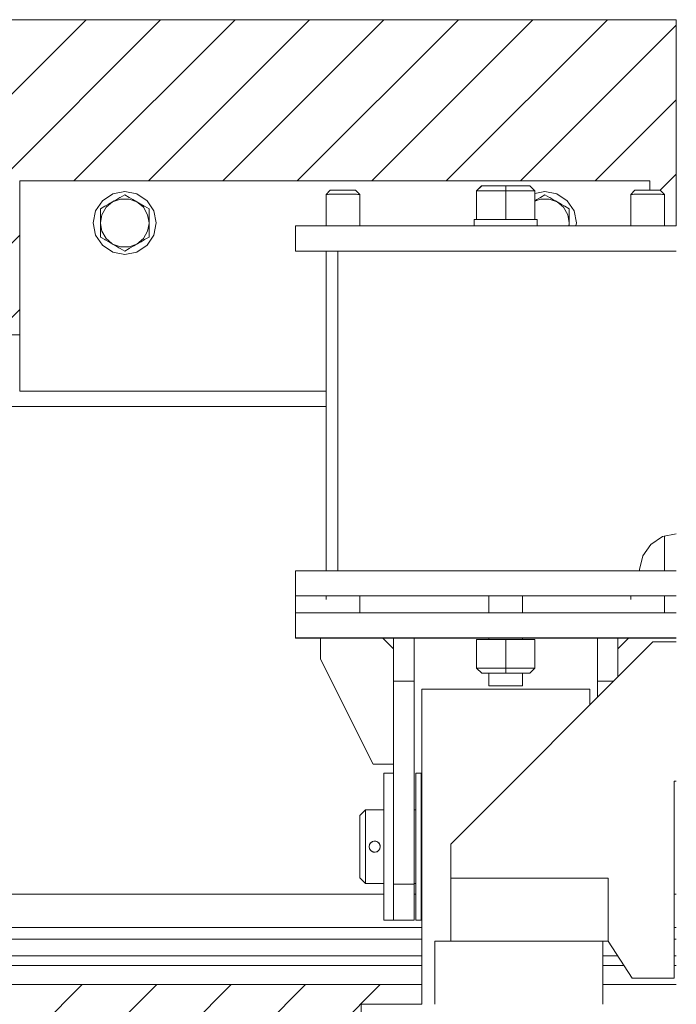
# Model space of a CAD drawing. Header units: millimetres. Extents: x 53056 to 116131, y -669674 to -625124.
# Tile 193 of 256: x 63186 to 63498, y -635322 to -634853. Entities that reach past the tile are written whole.
import ezdxf

# ---------------------------------------------------------------- set-up
doc = ezdxf.new("R2010")
doc.units = ezdxf.units.MM
doc.header["$MEASUREMENT"] = 0
doc.linetypes.add('DGN Style 1', pattern=[536.1990872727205, 0.8921781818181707, -535.3069090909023])
for name, color, linetype, lineweight in [('Main Cradle Blocks', 7, 'Continuous', 0), ('Main Cradle Tower', 7, 'Continuous', 0), ('Side Cradle Blocks', 7, 'Continuous', 0), ('Side Cradle Stbd', 7, 'Continuous', 0)]:
    doc.layers.add(name, color=color, linetype=linetype, lineweight=lineweight)

# ---------------------------------------------------------------- blocks, each defined once
blk = doc.blocks.new('*U55')
at = {"linetype": 'Continuous', "lineweight": 0}
h = blk.add_hatch(dxfattribs=at)
h.set_pattern_fill('HATCH', color=30, style=0, pattern_type=2)
h.set_pattern_definition([(45, (-21402.903763, 12496.725731), (-17.71895608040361, 17.71895608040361), [])])
h.paths.add_polyline_path([(-21408.32213600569, 12469.45638980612), (-21108.32213600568, 12469.45638980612), (-21108.32213600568, 12465.03916223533), (-21108.32213600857, 12465.03913134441), (-21107.17304576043, 12465.03902375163), (-21105.2265056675, 12465.03841150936), (-21103.46914635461, 12465.03641439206), (-21101.47332197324, 12463.03340969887), (-21101.47302652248, 12448.10062734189), (-21101.47302652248, 12448.10059645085), (-21095.78976266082, 12448.10059645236), (-21095.78952585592, 12546.1757699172), (-21578.32213600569, 12546.1757699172), (-21578.32213600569, 12408.17580080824), (-21578.32213600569, 12408.1757699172), (-21438.1802743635, 12408.1757699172), (-21438.18058327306, 12396.1757699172), (-21408.32216689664, 12396.1757699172), (-21408.32213600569, 12396.1757699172)])
h = blk.add_hatch(dxfattribs=at)
h.set_pattern_fill('HATCH', color=30, style=0, pattern_type=2)
h.set_pattern_definition([(45, (-21401.30263, 12041.085657), (-17.71895608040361, 17.71895608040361), [])])
h.paths.add_polyline_path([(-21260.78911556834, 12061.69492971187), (-21245.7891464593, 12061.69492971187), (-21245.78911556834, 12077.69492971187), (-21216.96914635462, 12077.69492971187), (-21216.96914635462, 12077.69496060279), (-21216.96914635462, 12083.40396477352), (-21216.96914635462, 12087.07755214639), (-21216.96917724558, 12087.07755214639), (-21513.75592507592, 12087.07755214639), (-21513.75592507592, 12010.35817203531), (-21305.92037223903, 12010.35817203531), (-21305.92034903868, 12010.35815163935)])
at = {"color": 30, "linetype": 'Continuous', "lineweight": 0, "flags": 128}
for points in [[(-21408.32213600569, 12469.45638980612), (-21108.32213600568, 12469.45638980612), (-21108.32213600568, 12465.03916223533), (-21108.32213600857, 12465.03913134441), (-21107.17304576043, 12465.03902375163), (-21105.2265056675, 12465.03841150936), (-21103.46914635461, 12465.03641439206), (-21101.47332197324, 12463.03340969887), (-21101.47302652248, 12448.10062734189), (-21101.47302652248, 12448.10059645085), (-21095.78976266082, 12448.10059645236), (-21095.78952585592, 12546.1757699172), (-21578.32213600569, 12546.1757699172), (-21578.32213600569, 12408.17580080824), (-21578.32213600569, 12408.1757699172), (-21438.1802743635, 12408.1757699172), (-21438.18058327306, 12396.1757699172), (-21408.32216689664, 12396.1757699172), (-21408.32213600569, 12396.1757699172), (-21408.32213600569, 12469.45638980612)], [(-21260.78911556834, 12061.69492971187), (-21245.7891464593, 12061.69492971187), (-21245.78911556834, 12077.69492971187), (-21216.96914635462, 12077.69492971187), (-21216.96914635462, 12077.69496060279), (-21216.96914635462, 12083.40396477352), (-21216.96914635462, 12087.07755214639), (-21216.96917724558, 12087.07755214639), (-21513.75592507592, 12087.07755214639), (-21513.75592507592, 12010.35817203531), (-21305.92037223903, 12010.35817203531), (-21305.92034903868, 12010.35815163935), (-21260.78911556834, 12061.69492971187)]]:
    blk.add_lwpolyline(points, close=True, dxfattribs=at)
at = {"layer": 'Main Cradle Blocks', "color": 7, "linetype": 'Continuous', "lineweight": 0}
for p, q in [((-21513.75592507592, 12087.07755214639), (-21216.96917724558, 12087.07755214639)), ((-21130.78908467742, 12087.07755214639), (-21095.78914645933, 12087.07755214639))]:
    blk.add_line(p, q, dxfattribs=at)
at = {"layer": 'Main Cradle Tower', "color": 7, "linetype": 'Continuous', "lineweight": 0}
for p, q in [((-21188.42555281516, 12467.09281048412), (-21190.82555281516, 12464.69215849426)), ((-21188.43181507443, 12467.09277701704), (-21190.82555281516, 12464.69969009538)), ((-21190.82555281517, 12464.70436041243), (-21188.4364885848, 12467.09277509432)), ((-21188.42555281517, 12467.09903757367), (-21188.43175042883, 12467.092841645)), ((-21188.43019159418, 12467.09907037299), (-21188.42555281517, 12467.10370789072)), ((-21188.42092366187, 12467.10370914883), (-21188.42555281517, 12467.10370789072)), ((-21188.42555281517, 12467.10370789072), (-21188.42555281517, 12467.103271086)), ((-21182.96460568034, 12467.10052171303), (-21188.42555281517, 12467.09903757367)), ((-21188.42555281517, 12467.09903757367), (-21188.42555281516, 12467.09284204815)), ((-21188.42555281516, 12467.09281048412), (-21176.96914635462, 12467.08969693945)), ((-21182.95994769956, 12467.10519329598), (-21188.42085094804, 12467.10370916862)), ((-21184.36018261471, 12467.09736513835), (-21184.96914635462, 12467.09592402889)), ((-21182.96677428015, 12467.0983467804), (-21184.36018261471, 12467.09736513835)), ((-21182.50909532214, 12467.1006455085), (-21182.96453306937, 12467.1005217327)), ((-21182.49960732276, 12467.10531840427), (-21182.95988991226, 12467.1051933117)), ((-21181.21102681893, 12467.09903190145), (-21182.50773915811, 12467.09862404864)), ((-21181.20961336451, 12467.10099867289), (-21182.50525946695, 12467.100646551)), ((-21176.96914635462, 12467.1068214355), (-21182.49953151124, 12467.10531842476)), ((-21179.26413597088, 12467.10152740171), (-21181.20960539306, 12467.1009986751)), ((-21176.96914635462, 12467.10215111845), (-21179.26406982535, 12467.10152741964)), ((-21176.96914635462, 12467.1068214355), (-21172.73215035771, 12467.10566993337)), ((-21176.96914635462, 12467.10218200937), (-21176.96914635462, 12467.1068214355)), ((-21176.96914635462, 12467.10215111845), (-21174.67421231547, 12467.10152741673)), ((-21165.51273989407, 12467.09281048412), (-21176.96914635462, 12467.08969693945)), ((-21176.96914635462, 12467.08969693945), (-21176.96914635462, 12464.68839269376)), ((-21174.67419527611, 12467.10152741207), (-21172.7287705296, 12467.1009986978)), ((-21172.73211964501, 12467.10566992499), (-21170.97831162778, 12467.1051932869)), ((-21172.72869425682, 12467.10099867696), (-21171.42923067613, 12467.10064551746)), ((-21171.42738650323, 12467.09862305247), (-21172.72727121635, 12467.0990319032)), ((-21171.42919842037, 12467.10064550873), (-21170.97371431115, 12467.10052172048)), ((-21170.97822064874, 12467.10519326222), (-21165.5236809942, 12467.1037108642)), ((-21170.9736254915, 12467.10052169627), (-21165.51901067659, 12467.09903927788)), ((-21165.52362784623, 12467.10371084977), (-21165.51273989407, 12467.10370789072)), ((-21165.51894282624, 12467.09903925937), (-21165.51273989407, 12467.09903757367)), ((-21165.51273989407, 12467.10370789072), (-21165.51273989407, 12467.103271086)), ((-21165.51273989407, 12467.10370789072), (-21165.50810111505, 12467.09907037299)), ((-21165.51273989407, 12467.09903757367), (-21165.51273989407, 12467.09284137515)), ((-21165.50654152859, 12467.09284089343), (-21165.51273989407, 12467.09903757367)), ((-21163.11273989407, 12464.69215849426), (-21165.51273989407, 12467.09281048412)), ((-21163.11273989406, 12464.69969009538), (-21165.5064776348, 12467.09277701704)), ((-21165.50180412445, 12467.09277509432), (-21163.11273989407, 12464.70436041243)), ((-21261.53526392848, 12463.07289209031), (-21261.06379336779, 12463.08170822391)), ((-21254.46914635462, 12465.03923874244), (-21256.76524694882, 12465.03902375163)), ((-21253.8858719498, 12463.11667911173), (-21254.46914635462, 12463.11689537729)), ((-21190.82092366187, 12464.70436167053), (-21190.82555281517, 12464.70436041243)), ((-21190.82555281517, 12464.69973377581), (-21190.82555281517, 12464.70436041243)), ((-21190.82555281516, 12464.69220218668), (-21190.82555281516, 12464.69969009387)), ((-21190.82555281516, 12464.69215849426), (-21190.82555281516, 12451.09216000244)), ((-21176.96914635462, 12464.68839269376), (-21190.82555281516, 12464.69215849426)), ((-21163.11273989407, 12464.69215849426), (-21176.96914635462, 12464.68839269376)), ((-21176.96914635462, 12451.08839420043), (-21176.96914635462, 12464.68839269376)), ((-21163.11273989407, 12464.70436041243), (-21163.11736904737, 12464.70436167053)), ((-21163.11273989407, 12464.69973377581), (-21163.11273989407, 12464.70436041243)), ((-21163.11273989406, 12464.69969009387), (-21163.11273989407, 12464.69220218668)), ((-21163.11273989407, 12451.09216000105), (-21163.11273989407, 12464.69215849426)), ((-21116.5352639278, 12463.07289209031), (-21116.06379336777, 12463.08170822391)), ((-21109.46914635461, 12465.03923874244), (-21111.76524694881, 12465.03902375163)), ((-21108.88587194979, 12463.11667911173), (-21109.46914635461, 12463.11689537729)), ((-21276.96914635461, 12448.10059645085), (-21276.96914635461, 12436.10059645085)), ((-21276.96914635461, 12448.10059645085), (-21270.21914635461, 12448.10059645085)), ((-21270.21914635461, 12448.10059645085), (-21215.71914635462, 12448.10059645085)), ((-21176.96914635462, 12451.08839420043), (-21190.82555281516, 12451.09216000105)), ((-21163.11273989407, 12451.09216000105), (-21176.96914635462, 12451.08839420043)), ((-21262.44822123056, 12436.10056555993), (-21262.46550973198, 12283.98510734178)), ((-21095.78979163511, 12436.10059645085), (-21143.21914635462, 12436.10059645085)), ((-21101.46977943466, 12283.98510734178), (-21101.47010377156, 12300.37786411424)), ((-21276.96914635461, 12283.98507645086), (-21270.21914635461, 12283.98507645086)), ((-21270.21914635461, 12283.98507645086), (-21215.71914635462, 12283.98507645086)), ((-21276.96914635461, 12263.98510739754), (-21276.96914635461, 12271.98501344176)), ((-21262.46687358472, 12271.98504555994), (-21262.46706191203, 12270.32801965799)), ((-21246.46938372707, 12263.98510734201), (-21246.46954200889, 12271.98504555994)), ((-21184.96818624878, 12271.98504555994), (-21184.96836562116, 12263.98510734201)), ((-21168.97198048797, 12263.98510734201), (-21168.97263162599, 12271.98504555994)), ((-21095.78914645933, 12271.98507645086), (-21143.21914635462, 12271.98507645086)), ((-21117.46687358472, 12271.98504555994), (-21117.46706191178, 12270.3280217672)), ((-21101.46938372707, 12263.98510734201), (-21101.46954200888, 12271.98504555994)), ((-21276.96914635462, 12251.98507778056), (-21276.96914635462, 12263.98507645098)), ((-21095.78914645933, 12263.98507645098), (-21276.96914635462, 12263.98507645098)), ((-21276.96914635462, 12251.8626892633), (-21276.96914635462, 12251.98507778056)), ((-21276.96914635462, 12251.98507778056), (-21095.78914645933, 12251.98507778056)), ((-21265.14602858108, 12251.8626892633), (-21276.96914635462, 12251.8626892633)), ((-21262.96914635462, 12251.95551349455), (-21262.46918104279, 12251.9543303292)), ((-21262.46912255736, 12251.9262371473), (-21261.8602173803, 12251.9262371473)), ((-21261.85997816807, 12251.9262371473), (-21260.12603500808, 12251.9262371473)), ((-21260.12546837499, 12251.9262371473), (-21257.53064851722, 12251.9262371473)), ((-21257.53059511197, 12251.9262371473), (-21254.47011425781, 12251.9262371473)), ((-21257.5305903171, 12251.95179898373), (-21254.46975140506, 12251.95151238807)), ((-21254.47006103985, 12251.9262371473), (-21251.40849242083, 12251.9262371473)), ((-21254.46914635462, 12251.9595146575), (-21251.21633717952, 12251.95921008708)), ((-21251.40768447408, 12251.9262371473), (-21248.8128325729, 12251.9262371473)), ((-21248.81277910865, 12251.9262371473), (-21247.07831550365, 12251.9262371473)), ((-21247.0782537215, 12251.9262371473), (-21246.46917161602, 12251.9262371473)), ((-21246.46911480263, 12251.95433032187), (-21245.96914635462, 12251.95551349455)), ((-21235.42850911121, 12251.92580028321), (-21235.42850911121, 12251.9262371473)), ((-21235.42850911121, 12251.9262371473), (-21235.42850911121, 12251.92580028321)), ((-21230.34417724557, 12251.8626892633), (-21235.36491753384, 12251.8626892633)), ((-21184.9686684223, 12251.8626892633), (-21220.59411546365, 12251.8626892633)), ((-21184.9686830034, 12251.20770797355), (-21190.82555281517, 12251.20611623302)), ((-21190.82555281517, 12251.20611623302), (-21190.82555281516, 12251.19858463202)), ((-21190.82555281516, 12251.19858463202), (-21176.96914635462, 12251.1948188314)), ((-21190.82555281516, 12251.19858463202), (-21190.82555281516, 12237.59858613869)), ((-21184.96799619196, 12251.20235315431), (-21184.96914635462, 12251.20235043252)), ((-21184.9686357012, 12251.93964275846), (-21184.96865223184, 12251.20238249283)), ((-21176.96914635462, 12251.1948188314), (-21163.11273989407, 12251.19858463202)), ((-21176.96914635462, 12251.1948188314), (-21176.96914635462, 12237.59482033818)), ((-21168.96914635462, 12251.20235043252), (-21168.97203555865, 12251.20235726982)), ((-21168.97094006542, 12251.20238556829), (-21168.97100007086, 12251.93961760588)), ((-21133.34417724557, 12251.8626892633), (-21168.97096253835, 12251.8626892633)), ((-21163.11273989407, 12251.20611623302), (-21168.9709096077, 12251.20770832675)), ((-21163.11273989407, 12251.19861552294), (-21163.11273989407, 12251.20611623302)), ((-21163.11273989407, 12237.59858613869), (-21163.11273989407, 12251.19858463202)), ((-21123.59414635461, 12251.96537395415), (-21123.59414635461, 12233.45655488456)), ((-21118.5733751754, 12251.8626892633), (-21123.59411546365, 12251.8626892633)), ((-21118.50978359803, 12251.9262371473), (-21118.50978359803, 12251.92592823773)), ((-21117.46918104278, 12251.9543303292), (-21117.96914635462, 12251.95551349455)), ((-21116.86021738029, 12251.9262371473), (-21117.46912255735, 12251.9262371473)), ((-21115.47955399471, 12251.95268424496), (-21116.8600537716, 12251.95365679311)), ((-21115.12603500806, 12251.9262371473), (-21116.85997816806, 12251.9262371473)), ((-21115.47955399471, 12251.95268424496), (-21115.12603356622, 12251.95257305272)), ((-21115.12567413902, 12251.95257293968), (-21112.72195552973, 12251.9518169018)), ((-21112.53064851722, 12251.9262371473), (-21115.12546837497, 12251.9262371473)), ((-21112.53064701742, 12251.95179898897), (-21112.72195552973, 12251.9518169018)), ((-21109.4701142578, 12251.9262371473), (-21112.53059511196, 12251.9262371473)), ((-21109.46975140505, 12251.95151238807), (-21112.5305903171, 12251.95179898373)), ((-21106.40849242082, 12251.9262371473), (-21109.47006103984, 12251.9262371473)), ((-21103.8128325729, 12251.9262371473), (-21106.40768447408, 12251.9262371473)), ((-21102.07831550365, 12251.9262371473), (-21103.81277910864, 12251.9262371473)), ((-21101.46917161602, 12251.9262371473), (-21102.0782537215, 12251.9262371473)), ((-21100.96914635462, 12251.95551349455), (-21101.46911480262, 12251.95433032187)), ((-21095.78914645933, 12251.9262371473), (-21101.46911424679, 12251.9262371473)), ((-21265.14599769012, 12241.92153100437), (-21265.14599769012, 12241.92616918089)), ((-21190.82555281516, 12237.59858613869), (-21176.96914635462, 12237.59482033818)), ((-21190.82555281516, 12237.59858613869), (-21188.42555281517, 12235.19923866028)), ((-21176.96914635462, 12237.59482033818), (-21163.11273989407, 12237.59858613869)), ((-21176.96914635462, 12235.19612511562), (-21176.96914635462, 12237.59482033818)), ((-21165.51273989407, 12235.19923866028), (-21163.11273989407, 12237.59858613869)), ((-21188.42555281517, 12235.199675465), (-21188.42555281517, 12235.19923866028)), ((-21188.42555281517, 12235.19923866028), (-21176.96914635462, 12235.19612511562)), ((-21184.96901107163, 12235.19826837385), (-21184.96914632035, 12229.16622804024)), ((-21165.51273989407, 12235.19923866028), (-21176.96914635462, 12235.19612511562)), ((-21165.51273989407, 12235.199675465), (-21165.51273989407, 12235.19923866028)), ((-21230.34414635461, 12231.4850797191), (-21220.59414635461, 12231.4850797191)), ((-21184.96921020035, 12227.69492971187), (-21216.96914635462, 12227.69492971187)), ((-21184.3564250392, 12227.69492971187), (-21184.96919423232, 12227.69492971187)), ((-21184.96261960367, 12229.16468357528), (-21184.36021384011, 12229.16325798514)), ((-21184.36014577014, 12229.16325788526), (-21182.62603199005, 12229.16203621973)), ((-21169.58173139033, 12227.69492971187), (-21184.35639474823, 12227.69492971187)), ((-21182.62593997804, 12229.16203617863), (-21180.03064478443, 12229.16121988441)), ((-21180.03051738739, 12229.16121986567), (-21176.96927368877, 12229.16093323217)), ((-21176.96901978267, 12229.16093323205), (-21173.90778494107, 12229.16121986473)), ((-21173.90765943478, 12229.1612198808), (-21171.31236088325, 12229.16203617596)), ((-21171.31226118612, 12229.16203621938), (-21169.57814801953, 12229.16325788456)), ((-21136.96914635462, 12227.69492971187), (-21169.58168164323, 12227.69492971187)), ((-21169.57808315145, 12229.16325797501), (-21168.97567310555, 12229.16468357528)), ((-21125.56562152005, 12231.4850797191), (-21133.34414635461, 12231.4850797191)), ((-21240.14599769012, 12191.92153709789), (-21240.14599769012, 12191.92617527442)), ((-21230.34417724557, 12187.69492583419), (-21234.9691463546, 12187.69492583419)), ((-21217.21914635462, 12187.69492583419), (-21219.84414635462, 12187.69492583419)), ((-21220.59411546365, 12170.19492777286), (-21219.84417724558, 12170.19492777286)), ((-21217.21911546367, 12170.19492777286), (-21216.96917724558, 12170.19492777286)), ((-21241.77406870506, 12153.67649939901), (-21241.96129708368, 12152.70341463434)), ((-21241.95838089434, 12152.4656739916), (-21241.87302530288, 12151.999316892)), ((-21241.88862211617, 12153.34686801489), (-21241.86006397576, 12153.42971690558)), ((-21241.2877117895, 12154.46673757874), (-21241.28543537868, 12154.46991652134)), ((-21240.60330035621, 12155.00546008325), (-21240.59841982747, 12155.0089590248)), ((-21239.42032225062, 12155.30565480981), (-21240.34435732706, 12155.11859135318)), ((-21240.34415528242, 12155.11867844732), (-21240.34212193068, 12155.11935906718)), ((-21239.76670212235, 12155.29369851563), (-21239.74496014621, 12155.29472302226)), ((-21239.29522915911, 12155.32752031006), (-21239.29299020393, 12155.32722064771)), ((-21237.49653189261, 12154.55687859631), (-21237.49347283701, 12154.55428592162)), ((-21236.92166240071, 12153.7111654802), (-21236.91997496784, 12153.70809943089)), ((-21236.7290203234, 12152.69782218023), (-21236.9153481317, 12153.69878186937)), ((-21236.91240749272, 12151.74262555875), (-21236.72798746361, 12152.70329743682)), ((-21236.72277576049, 12152.84111004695), (-21236.72357949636, 12152.81151385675)), ((-21241.76460686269, 12151.70032257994), (-21241.87302530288, 12151.999316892)), ((-21241.27554645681, 12150.93714217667), (-21241.19687134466, 12150.85129951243)), ((-21241.19640475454, 12150.85088932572), (-21240.52004874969, 12150.35835776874)), ((-21240.84521143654, 12150.5536444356), (-21240.89048575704, 12150.58191670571)), ((-21237.82936294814, 12150.55926412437), (-21238.24310209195, 12150.32016699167)), ((-21238.24276802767, 12150.32039572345), (-21237.52044381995, 12150.81496665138)), ((-21237.79505004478, 12150.58724711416), (-21237.8293267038, 12150.55929368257)), ((-21237.37599519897, 12150.98215820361), (-21236.92869174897, 12151.70226465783)), ((-21237.20986628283, 12151.1749131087), (-21237.21359267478, 12151.17013043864)), ((-21236.82519274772, 12151.96458794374), (-21236.82785755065, 12151.95699304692)), ((-21230.34414635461, 12134.83054442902), (-21220.59414635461, 12134.83054442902)), ((-21219.84417724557, 12135.19493165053), (-21220.59411546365, 12135.19493165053)), ((-21216.96917724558, 12135.19493165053), (-21217.21911546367, 12135.19493165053)), ((-21230.34417724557, 12117.69493358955), (-21234.9691463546, 12117.69493358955)), ((-21220.59414635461, 12117.69390387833), (-21230.34414635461, 12117.69390387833)), ((-21217.21914635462, 12117.69493358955), (-21219.84414635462, 12117.69493358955)), ((-21130.78911556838, 12107.69489882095), (-21130.78911556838, 12077.69496060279))]:
    blk.add_line(p, q, dxfattribs=at)
at = {"layer": 'Main Cradle Tower', "color": 7, "linetype": 'Continuous', "lineweight": 0, "flags": 128}
for points in [[(-21168.96914635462, 12467.09561511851), (-21168.96914635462, 12467.09592402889), (-21169.57811009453, 12467.09448291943), (-21171.31229210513, 12467.09326120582), (-21173.9076788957, 12467.09244488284), (-21176.96914635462, 12467.09215822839), (-21180.03061381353, 12467.09244488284), (-21182.62600060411, 12467.09326120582), (-21184.36018261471, 12467.09448291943), (-21184.96914635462, 12467.09592402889), (-21184.96914635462, 12467.09561511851)], [(-21170.96678890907, 12467.09353550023), (-21170.96914635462, 12467.09592402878), (-21171.42586915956, 12467.09700486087), (-21172.7265056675, 12467.09792114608), (-21174.67304576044, 12467.09853338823), (-21176.96914635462, 12467.09874837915), (-21179.26524694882, 12467.09853338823), (-21181.21178704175, 12467.09792114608), (-21182.51242354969, 12467.09700486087), (-21182.96914635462, 12467.09592402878), (-21182.9715279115, 12467.09353551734)], [(-21182.51096762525, 12467.09862303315), (-21182.62600060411, 12467.09858685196), (-21182.96669473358, 12467.0983468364)], [(-21179.26492026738, 12467.0994748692), (-21180.03061381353, 12467.09940317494), (-21181.21097556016, 12467.09903191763)], [(-21174.67343523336, 12467.09947487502), (-21176.96914635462, 12467.09968982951), (-21179.26485412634, 12467.09947487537)], [(-21172.72734749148, 12467.09903192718), (-21173.9076788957, 12467.09940317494), (-21174.6733844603, 12467.09947487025)], [(-21170.97157397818, 12467.09834681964), (-21171.31229210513, 12467.09858685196), (-21171.42732553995, 12467.09862303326)], [(-21168.96914635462, 12467.09592402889), (-21169.57811009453, 12467.09736513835), (-21170.97148612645, 12467.0983467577)], [(-21262.44483525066, 12463.03671674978), (-21262.44515991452, 12463.03601140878), (-21262.44786112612, 12463.0301429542), (-21262.44496968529, 12461.99178477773)], [(-21262.44486317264, 12462.9289520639), (-21262.44515991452, 12463.03601140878), (-21262.44685737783, 12448.10062734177)], [(-21262.20491781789, 12463.05597300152), (-21262.19111538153, 12463.05707709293), (-21262.44211532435, 12463.04262586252), (-21262.44480435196, 12463.03678387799), (-21262.44481186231, 12463.03676756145)], [(-21256.76524694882, 12465.03902375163), (-21258.71178704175, 12465.03841150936), (-21260.01242354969, 12465.03749522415), (-21260.46914635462, 12465.03641439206), (-21262.43917060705, 12463.04248598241)], [(-21261.8234437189, 12463.06750335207), (-21261.84718948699, 12463.06682998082), (-21262.19111538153, 12463.05707709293)], [(-21261.06379336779, 12463.08170822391), (-21261.77517671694, 12463.06887208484), (-21261.8234437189, 12463.06750335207), (-21261.7914470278, 12463.06810166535)], [(-21254.46914635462, 12463.11689537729), (-21255.91150011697, 12463.11556384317), (-21256.7898122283, 12463.11340199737), (-21257.49101225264, 12463.11051457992), (-21257.51822681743, 12463.11040251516), (-21258.13841583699, 12463.10784868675), (-21259.19305987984, 12463.10122991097), (-21260.07381846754, 12463.09335823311), (-21260.11444308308, 12463.09299515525), (-21260.28459054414, 12463.09147448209), (-21261.06379336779, 12463.08170822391)], [(-21246.4884597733, 12463.0486019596), (-21248.46914635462, 12465.03641439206), (-21248.92586915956, 12465.03749522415), (-21250.2265056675, 12465.03841150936), (-21252.17304576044, 12465.03902375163), (-21254.46914635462, 12465.03923874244)], [(-21246.47332197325, 12463.03340969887), (-21246.48846408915, 12463.03600065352), (-21246.49296644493, 12463.03677104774), (-21246.55882579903, 12463.04804018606), (-21246.83854254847, 12463.06022673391), (-21247.10866386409, 12463.06674910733), (-21247.13602623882, 12463.06740980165), (-21247.40016427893, 12463.07378770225), (-21248.06414488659, 12463.08438407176), (-21248.82894040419, 12463.09297633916), (-21248.86522463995, 12463.09338398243), (-21249.03853871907, 12463.09533111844), (-21250.01191581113, 12463.10312525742), (-21251.28919532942, 12463.11020248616), (-21251.41058699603, 12463.11062623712), (-21251.43830722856, 12463.11072300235), (-21252.46217198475, 12463.11429708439), (-21253.8858719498, 12463.11667911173)], [(-21246.47302652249, 12448.10062734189), (-21246.47332197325, 12463.03340969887), (-21246.48843434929, 12463.04857644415)], [(-21117.44483525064, 12463.03671674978), (-21117.4451599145, 12463.03601140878), (-21117.44786112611, 12463.0301429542), (-21117.44496968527, 12461.99178477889)], [(-21117.44486317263, 12462.9289520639), (-21117.4451599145, 12463.03601140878), (-21117.44685737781, 12448.10062734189)], [(-21117.20491781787, 12463.05597300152), (-21117.19111538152, 12463.05707709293), (-21117.44211532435, 12463.04262586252), (-21117.44480435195, 12463.03678387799), (-21117.4448118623, 12463.03676756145)], [(-21111.76524694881, 12465.03902375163), (-21113.71178704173, 12465.03841150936), (-21115.01242354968, 12465.03749522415), (-21115.46914635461, 12465.03641439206), (-21117.43917060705, 12463.04248598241)], [(-21116.82344371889, 12463.06750335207), (-21116.84718948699, 12463.06682998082), (-21117.19111538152, 12463.05707709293)], [(-21116.06379336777, 12463.08170822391), (-21116.77517671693, 12463.06887208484), (-21116.82344371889, 12463.06750335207), (-21116.79144702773, 12463.06810166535)], [(-21109.46914635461, 12463.11689537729), (-21110.91150011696, 12463.11556384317), (-21111.78981222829, 12463.11340199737), (-21112.49101225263, 12463.11051457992), (-21112.51822681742, 12463.11040251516), (-21113.13841583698, 12463.10784868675), (-21114.19305987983, 12463.10122991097), (-21115.07381846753, 12463.09335823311), (-21115.11444308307, 12463.09299515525), (-21115.28459054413, 12463.09147448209), (-21116.06379336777, 12463.08170822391)], [(-21101.4884597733, 12463.0486019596), (-21103.46914635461, 12465.03641439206), (-21103.92586915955, 12465.03749522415), (-21105.2265056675, 12465.03841150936), (-21107.17304576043, 12465.03902375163), (-21109.46914635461, 12465.03923874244)], [(-21101.47332197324, 12463.03340969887), (-21101.48846408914, 12463.03600065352), (-21101.49296644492, 12463.03677104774), (-21101.55882579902, 12463.04804018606), (-21101.83854254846, 12463.06022673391), (-21102.10866386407, 12463.06674910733), (-21102.13602623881, 12463.06740980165), (-21102.40016427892, 12463.07378770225), (-21103.06414488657, 12463.08438407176), (-21103.82894040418, 12463.09297633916), (-21103.86522463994, 12463.09338398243), (-21104.03853871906, 12463.09533111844), (-21105.01191581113, 12463.10312525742), (-21106.2891953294, 12463.11020248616), (-21106.41058699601, 12463.11062623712), (-21106.43830722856, 12463.11072300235), (-21107.46217198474, 12463.11429708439), (-21108.88587194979, 12463.11667911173)], [(-21101.47302652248, 12448.10062734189), (-21101.47332197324, 12463.03340969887), (-21101.48843434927, 12463.04857644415)], [(-21215.71914635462, 12448.10059645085), (-21143.21914635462, 12448.10059645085), (-21095.78914645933, 12448.10059645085)], [(-21190.82558370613, 12451.10329943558), (-21190.82733934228, 12451.10329819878), (-21191.96914635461, 12451.10059611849), (-21191.96914635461, 12451.09595669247)], [(-21191.96914635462, 12448.10062734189), (-21191.96914635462, 12451.09592580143), (-21191.96883744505, 12451.09592653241)], [(-21190.82558370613, 12451.09322248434), (-21190.82733934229, 12451.09322372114), (-21191.96914635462, 12451.09592580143)], [(-21191.96261960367, 12451.09594124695), (-21190.82733934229, 12451.09862788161), (-21190.82558370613, 12451.09862911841)], [(-21179.78499474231, 12451.08912858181), (-21182.7093978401, 12451.08940240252), (-21187.57574807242, 12451.09093300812), (-21188.29883574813, 12451.09144241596)], [(-21165.63945695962, 12451.09144241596), (-21166.36254463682, 12451.09093300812), (-21171.22889486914, 12451.08940240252), (-21174.15329796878, 12451.08912858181)], [(-21161.96914635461, 12451.09601271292), (-21161.96914635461, 12451.10059611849), (-21163.11095336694, 12451.10329819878), (-21163.11270900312, 12451.10329943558)], [(-21163.11270900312, 12451.09862911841), (-21163.11095336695, 12451.09862788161), (-21161.97567310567, 12451.09594124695)], [(-21161.96914635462, 12451.09592580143), (-21163.11095336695, 12451.09322372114), (-21163.11270900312, 12451.09322248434)], [(-21161.96930383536, 12451.09592617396), (-21161.96914635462, 12451.09592580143), (-21161.96914635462, 12448.10062734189)], [(-21143.21914635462, 12436.10059645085), (-21215.71914635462, 12436.10059645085), (-21276.96914635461, 12436.10059645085)], [(-21256.96914635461, 12436.10056555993), (-21256.96914635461, 12303.98507645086), (-21256.96914635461, 12283.98510734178)], [(-21113.28911509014, 12283.98510734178), (-21113.28072909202, 12284.52679255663), (-21111.79715873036, 12291.05561774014), (-21107.97045310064, 12296.54951101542), (-21102.36073618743, 12300.20431818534), (-21095.78914645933, 12301.48507043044)], [(-21276.96914635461, 12271.98507645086), (-21276.96914635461, 12271.98507645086), (-21276.96914635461, 12283.98507645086), (-21276.96914635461, 12283.98507645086)], [(-21215.71914635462, 12283.98507645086), (-21143.21914635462, 12283.98507645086), (-21095.789791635, 12283.98507645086)], [(-21143.21914635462, 12271.98507645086), (-21215.71914635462, 12271.98507645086), (-21276.96914635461, 12271.98507645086)], [(-21230.34417724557, 12191.92624434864), (-21240.14599769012, 12191.92624434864), (-21265.14599769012, 12241.92623825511), (-21265.14599769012, 12251.9262371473), (-21262.46918423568, 12251.9262371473)], [(-21254.46914635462, 12251.9595146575), (-21257.72195552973, 12251.95921008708), (-21260.47955399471, 12251.95834274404), (-21262.32212238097, 12251.95704467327), (-21262.96914635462, 12251.95551349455), (-21262.96914635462, 12251.95582240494)], [(-21262.46911931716, 12251.9543301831), (-21262.32212238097, 12251.95398231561), (-21261.86021569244, 12251.95365690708)], [(-21261.86005377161, 12251.95365679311), (-21260.47955399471, 12251.95268424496), (-21260.12603356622, 12251.95257305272)], [(-21260.12567413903, 12251.95257293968), (-21257.72195552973, 12251.9518169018), (-21257.53064701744, 12251.95179898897)], [(-21254.46969486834, 12251.95151238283), (-21254.46914635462, 12251.95151233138), (-21251.40818456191, 12251.95179893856)], [(-21251.40767012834, 12251.95179898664), (-21251.21633717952, 12251.9518169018), (-21248.81262342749, 12251.95257293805)], [(-21245.96914635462, 12251.95582240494), (-21245.96914635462, 12251.95551349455), (-21246.61617032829, 12251.95704467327), (-21248.45873871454, 12251.95834274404), (-21251.21633717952, 12251.95921008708)], [(-21248.81256164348, 12251.95257295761), (-21248.45873871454, 12251.95268424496), (-21247.07823948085, 12251.95365679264)], [(-21247.07811952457, 12251.95365687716), (-21246.61617032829, 12251.95398231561), (-21246.46917418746, 12251.95433018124)], [(-21246.4691142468, 12251.9262371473), (-21235.42850911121, 12251.9262371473), (-21230.34417724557, 12246.84190584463)], [(-21230.34414635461, 12130.85435451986), (-21230.34414635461, 12134.83054442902), (-21230.34414635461, 12231.4850797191), (-21230.34414635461, 12251.96537395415)], [(-21220.59414635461, 12251.96506504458), (-21220.59414635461, 12251.96506504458), (-21230.34414635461, 12251.96506504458), (-21230.34414635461, 12251.96506504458)], [(-21220.59414635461, 12117.6939041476), (-21220.59414635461, 12119.76063834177), (-21220.59414635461, 12125.70627934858), (-21220.59414635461, 12134.83054442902), (-21220.59414635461, 12231.4850797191), (-21220.59414635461, 12251.96537395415)], [(-21184.41416476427, 12251.20103707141), (-21184.96914635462, 12251.20235043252), (-21184.96914635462, 12251.20204152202)], [(-21184.96832679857, 12251.93933311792), (-21184.96863570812, 12251.939333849), (-21184.96792580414, 12251.93933784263), (-21184.41774572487, 12251.94063984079), (-21184.40722560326, 12251.94069901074), (-21184.37735638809, 12251.940753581), (-21184.35753987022, 12251.94077442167), (-21184.35431818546, 12251.94077780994), (-21182.78751400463, 12251.94188160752), (-21182.75315717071, 12251.94191773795), (-21182.68661004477, 12251.94196457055), (-21182.62388389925, 12251.94199574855), (-21182.61973450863, 12251.94199781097), (-21180.27481614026, 12251.94273535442), (-21180.24510654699, 12251.94275012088), (-21180.14938934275, 12251.94278394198), (-21180.03035219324, 12251.94281277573), (-21180.02745759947, 12251.9428134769), (-21177.26141376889, 12251.94307246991), (-21177.25846651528, 12251.94307318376), (-21177.14436618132, 12251.94309018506), (-21177.00526725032, 12251.94309927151), (-21176.96920660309, 12251.9430987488), (-21176.88563959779, 12251.94309753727), (-21176.74799131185, 12251.94308443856), (-21176.67752160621, 12251.94307164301), (-21176.67447481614, 12251.9430710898), (-21173.90843141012, 12251.94281209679), (-21173.87026801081, 12251.94280516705), (-21173.74958071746, 12251.94277135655), (-21173.66170403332, 12251.94273612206), (-21173.65844299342, 12251.9427348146), (-21171.31352476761, 12251.94199727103), (-21171.31241209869, 12251.94199664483), (-21171.22340717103, 12251.94194655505), (-21171.1630997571, 12251.94189786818), (-21171.15027598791, 12251.94188179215), (-21171.1475045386, 12251.94187831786), (-21169.58070092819, 12251.94077452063), (-21169.54691407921, 12251.94073216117), (-21169.52424372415, 12251.94067681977), (-21169.5225302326, 12251.94063985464), (-21169.52234393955, 12251.94063583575), (-21168.97216410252, 12251.93933383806), (-21168.97100004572, 12251.93930869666), (-21168.97130895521, 12251.93930771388)], [(-21184.41469992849, 12251.20103833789), (-21184.40569766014, 12251.20098770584), (-21184.3767985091, 12251.200934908), (-21184.36635103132, 12251.20092392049)], [(-21182.76353890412, 12251.19978450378), (-21184.36018261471, 12251.20090932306), (-21184.36662174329, 12251.20092456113)], [(-21182.76456421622, 12251.19978522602), (-21182.74901355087, 12251.1997688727), (-21182.68463473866, 12251.19972356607), (-21182.65884209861, 12251.19971074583)], [(-21180.22153997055, 12251.19893133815), (-21182.62600060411, 12251.19968760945), (-21182.65986153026, 12251.199711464)], [(-21180.22622425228, 12251.1989328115), (-21180.14550981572, 12251.19890429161), (-21180.10217943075, 12251.19889379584)], [(-21177.16864837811, 12251.1986033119), (-21180.03061381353, 12251.19887128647), (-21180.10444121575, 12251.19889450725)], [(-21177.17140299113, 12251.19860356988), (-21177.13863832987, 12251.19859868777), (-21177.07455500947, 12251.19859450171)], [(-21176.89435619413, 12251.19859163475), (-21176.96914635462, 12251.19858463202), (-21177.07974070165, 12251.19859498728)], [(-21176.89619457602, 12251.19859146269), (-21176.88836944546, 12251.19859157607), (-21176.75522065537, 12251.1986042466), (-21176.750491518, 12251.19860510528)], [(-21173.83483738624, 12251.19889419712), (-21173.9076788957, 12251.19887128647), (-21176.75226377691, 12251.19860493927)], [(-21173.83975963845, 12251.19889264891), (-21173.75474445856, 12251.19891646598), (-21173.7209271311, 12251.1989300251)], [(-21171.27545975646, 12251.19971355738), (-21171.31229210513, 12251.19968760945), (-21173.72313730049, 12251.19892932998)], [(-21171.27705906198, 12251.19971243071), (-21171.22630386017, 12251.19974099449), (-21171.16796119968, 12251.1997880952), (-21171.16578714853, 12251.1997908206)], [(-21169.57012829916, 12251.20092821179), (-21169.57811009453, 12251.20090932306), (-21171.16654046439, 12251.19979028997)], [(-21169.57050006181, 12251.20092733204), (-21169.54792740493, 12251.20095563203), (-21169.52599318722, 12251.20100917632), (-21169.52477050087, 12251.2010355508)], [(-21168.96914635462, 12251.20204152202), (-21168.96914635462, 12251.20235043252), (-21169.52511755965, 12251.20103472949)], [(-21133.34414635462, 12251.96537395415), (-21133.34414635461, 12231.4850797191), (-21133.34414635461, 12223.70655488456)], [(-21133.34414635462, 12251.96506504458), (-21133.34414635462, 12251.96506504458), (-21123.59414635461, 12251.96506504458), (-21123.59414635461, 12251.96506504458)], [(-21117.46918423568, 12251.9262371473), (-21118.50978359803, 12251.9262371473), (-21123.59411546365, 12246.84190584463)], [(-21118.50978359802, 12251.92592823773), (-21118.50978359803, 12251.9262371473), (-21118.50978359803, 12251.9262371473)], [(-21117.96914635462, 12251.95582240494), (-21117.96914635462, 12251.95551349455), (-21117.32212238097, 12251.95704467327), (-21115.47955399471, 12251.95834274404), (-21112.72195552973, 12251.95921008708), (-21109.46914635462, 12251.9595146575), (-21106.21633717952, 12251.95921008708), (-21103.45873871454, 12251.95834274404), (-21101.61617032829, 12251.95704467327)], [(-21116.86021569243, 12251.95365690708), (-21117.32212238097, 12251.95398231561), (-21117.46911931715, 12251.9543301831)], [(-21106.40818456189, 12251.95179893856), (-21109.46914635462, 12251.95151233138), (-21109.46969486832, 12251.95151238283)], [(-21103.81262342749, 12251.95257293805), (-21106.21633717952, 12251.9518169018), (-21106.40767012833, 12251.95179898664)], [(-21102.07823948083, 12251.95365679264), (-21103.45873871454, 12251.95268424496), (-21103.81256164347, 12251.95257295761)], [(-21101.46917418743, 12251.95433018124), (-21101.61617032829, 12251.95398231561), (-21102.07811952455, 12251.95365687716)], [(-21101.61617032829, 12251.95704467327), (-21100.96914635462, 12251.95551349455), (-21100.96914635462, 12251.95582240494)], [(-21203.15169955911, 12137.69496060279), (-21203.15169955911, 12153.89895799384), (-21106.94767127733, 12250.10298627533), (-21095.78914645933, 12250.10298627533)], [(-21230.34417724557, 12191.92153709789), (-21240.14599769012, 12191.92153709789), (-21265.14599769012, 12241.92153100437), (-21265.14599769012, 12241.92153100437)], [(-21168.96930383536, 12229.16469864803), (-21168.96914635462, 12229.1646990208), (-21168.96963744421, 12235.1982682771)], [(-21216.96914635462, 12152.69492971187), (-21216.96914635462, 12181.39618713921), (-21216.96914635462, 12205.72793830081), (-21216.96914635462, 12221.98589465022), (-21216.96914635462, 12227.69492971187), (-21216.96914635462, 12227.69492971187)], [(-21168.96914635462, 12229.1646990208), (-21169.57811009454, 12229.16614013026), (-21171.31229210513, 12229.16736184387), (-21173.90767889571, 12229.16817816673), (-21176.96914635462, 12229.1684648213), (-21180.03061381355, 12229.16817816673), (-21182.62600060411, 12229.16736184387), (-21184.36018261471, 12229.16614013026), (-21184.96914635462, 12229.1646990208)], [(-21136.96914635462, 12220.08155488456), (-21136.96914635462, 12221.98589465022), (-21136.96914635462, 12227.69492971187), (-21136.96914635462, 12227.69492971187)], [(-21234.9691463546, 12152.71140508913), (-21234.9691463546, 12166.10406962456), (-21234.9691463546, 12177.45531416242), (-21234.9691463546, 12185.03701462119), (-21234.9691463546, 12187.69492583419), (-21234.9691463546, 12187.69492583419)], [(-21219.84414635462, 12152.71140508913), (-21219.84414635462, 12166.10406962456), (-21219.84414635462, 12177.45531416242), (-21219.84414635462, 12185.03701462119), (-21219.84414635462, 12187.69492583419), (-21219.84414635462, 12187.69492583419)], [(-21217.21914635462, 12152.71140508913), (-21217.21914635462, 12166.10406962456), (-21217.21914635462, 12177.45531416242), (-21217.21914635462, 12185.03701462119), (-21217.21914635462, 12187.69492583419), (-21217.21914635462, 12187.69492583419)], [(-21095.7891745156, 12183.81044971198), (-21096.87086321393, 12183.81044971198), (-21096.87086321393, 12090.10298627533), (-21116.87086321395, 12090.10298627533), (-21128.15167975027, 12107.69489882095)], [(-21246.34414635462, 12163.21809310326), (-21246.34414635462, 12166.44031579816), (-21246.34414635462, 12167.56992806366), (-21243.71914635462, 12170.19492777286), (-21234.96917724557, 12170.19492777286)], [(-21243.71914635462, 12135.19493165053), (-21243.71914635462, 12136.53019211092), (-21243.71914635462, 12140.32638733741), (-21243.71914635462, 12146.00558101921), (-21243.71914635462, 12152.70316740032), (-21243.71914635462, 12159.39949966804), (-21243.71914635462, 12165.07512193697), (-21243.71914635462, 12168.86597216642), (-21243.71914635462, 12170.19492777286)], [(-21234.96917724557, 12135.19493165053), (-21243.71914635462, 12135.19493165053), (-21246.34414635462, 12137.81993135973), (-21246.34414635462, 12138.95490275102), (-21246.34414635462, 12142.18166869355), (-21246.34414635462, 12147.008983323), (-21246.34414635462, 12152.70193174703), (-21246.34414635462, 12158.39381417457), (-21246.34414635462, 12163.21809310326)], [(-21241.95838089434, 12152.4656739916), (-21241.96132493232, 12152.70316902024), (-21241.96132610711, 12152.70326379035), (-21241.96346469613, 12152.87578339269), (-21241.89001940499, 12153.34281439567), (-21241.76739673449, 12153.70704662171), (-21241.75852933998, 12153.73338588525), (-21241.53289810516, 12154.15227343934), (-21241.28498920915, 12154.47053958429), (-21241.19468288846, 12154.55313401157), (-21240.93186035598, 12154.79351227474), (-21240.59789942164, 12155.00933211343), (-21240.34450446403, 12155.11856156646), (-21240.16014678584, 12155.19803153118), (-21239.76794494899, 12155.2936399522), (-21239.34386659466, 12155.32419096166), (-21239.29607692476, 12155.32763377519), (-21238.88568621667, 12155.28773135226), (-21238.42898305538, 12155.16339040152), (-21238.34201960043, 12155.12305922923), (-21238.05711641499, 12154.99092925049), (-21237.66429246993, 12154.72021810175), (-21237.49312443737, 12154.5539906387), (-21237.37700344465, 12154.44122134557), (-21237.09419212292, 12154.05530051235), (-21236.91958263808, 12153.70738657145), (-21236.91539764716, 12153.69904786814), (-21236.77560621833, 12153.24466738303), (-21236.72277491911, 12152.84114102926)], [(-21241.96106637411, 12152.70624865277), (-21241.96034368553, 12152.68702353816), (-21241.76464655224, 12151.70052265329)], [(-21241.28514252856, 12154.47029248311), (-21241.76871007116, 12153.69093842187), (-21241.88905727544, 12153.34557543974)], [(-21240.59815562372, 12155.00912976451), (-21241.19516827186, 12154.53760818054), (-21241.31128926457, 12154.42482742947), (-21241.32712454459, 12154.40321699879)], [(-21240.30121997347, 12155.12763933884), (-21240.3462731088, 12155.10674228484), (-21240.63117629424, 12154.97459527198), (-21240.71914946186, 12154.91396226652)], [(-21239.15313048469, 12155.29411836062), (-21239.34442611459, 12155.30790143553), (-21239.76713772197, 12155.2936671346)], [(-21237.49330681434, 12154.55412469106), (-21238.0903932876, 12154.99300042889), (-21238.3437882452, 12155.10224412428), (-21239.29585436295, 12155.32758109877)], [(-21236.91973610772, 12153.70762349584), (-21237.40330350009, 12154.45414844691), (-21237.49360982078, 12154.53675149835), (-21237.59367841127, 12154.62828408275)], [(-21236.90437565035, 12153.64152528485), (-21236.92089597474, 12153.69059863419), (-21236.92976336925, 12153.71693908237), (-21236.95128338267, 12153.75689396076)], [(-21236.72794902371, 12152.70349767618), (-21236.72796118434, 12152.70317417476), (-21236.74053125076, 12152.36878083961), (-21236.82518208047, 12151.96461834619)], [(-21236.72795075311, 12152.7034886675), (-21236.72794902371, 12152.70349767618), (-21236.72277491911, 12152.84114102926), (-21236.72277495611, 12152.84113966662)], [(-21234.9691463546, 12117.694933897), (-21234.9691463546, 12120.36545451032), (-21234.9691463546, 12127.9578449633), (-21234.9691463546, 12139.31623232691), (-21234.9691463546, 12152.71140508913)], [(-21219.84414635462, 12117.694933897), (-21219.84414635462, 12120.36545451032), (-21219.84414635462, 12127.9578449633), (-21219.84414635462, 12139.31623232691), (-21219.84414635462, 12152.71140508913)], [(-21217.21914635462, 12117.694933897), (-21217.21914635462, 12120.36545451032), (-21217.21914635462, 12127.9578449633), (-21217.21914635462, 12139.31623232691), (-21217.21914635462, 12152.71140508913)], [(-21216.96914635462, 12077.69496060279), (-21216.96914635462, 12083.40396477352), (-21216.96914635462, 12099.66192112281), (-21216.96914635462, 12123.99367228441), (-21216.96914635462, 12152.69492971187)], [(-21241.76460859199, 12151.70033129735), (-21241.76460686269, 12151.70032257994), (-21241.73638880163, 12151.62250334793), (-21241.73638901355, 12151.62250392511)], [(-21241.73640550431, 12151.62254883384), (-21241.75969192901, 12151.68596395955), (-21241.24975949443, 12150.89785673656)], [(-21240.89051195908, 12150.58193306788), (-21241.19667732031, 12150.85108781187), (-21241.24960409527, 12150.89761656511), (-21241.50090650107, 12151.20680499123), (-21241.73638880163, 12151.62250334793)], [(-21240.89050789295, 12150.58193052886), (-21240.89051195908, 12150.58193306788), (-21240.54436592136, 12150.36854953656), (-21240.34475058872, 12150.28762337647), (-21240.10835300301, 12150.19178530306), (-21239.95520987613, 12150.15019366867), (-21239.48766931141, 12150.08200129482), (-21239.34430403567, 12150.08518223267), (-21239.08451920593, 12150.09094624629), (-21238.61885231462, 12150.18027098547), (-21238.34167356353, 12150.28346773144), (-21238.24310209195, 12150.32016699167), (-21238.24309535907, 12150.3201716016)], [(-21237.82935992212, 12150.55926659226), (-21237.82936294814, 12150.55926412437), (-21237.52236611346, 12150.81321420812), (-21237.49097652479, 12150.84954597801), (-21237.20984296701, 12151.17494303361), (-21237.20984500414, 12151.17494041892)], [(-21236.92860078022, 12151.7024111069), (-21236.99926027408, 12151.5232613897), (-21237.20984296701, 12151.17494303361)], [(-21236.92860531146, 12151.7024038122), (-21236.92860078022, 12151.7024111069), (-21236.82518208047, 12151.96461834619), (-21236.82518295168, 12151.96461586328)], [(-21128.15169955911, 12107.69492971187), (-21203.15169955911, 12107.69492971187), (-21203.15169955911, 12137.69492971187), (-21128.15169955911, 12137.69492971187), (-21128.15169955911, 12107.69492971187)], [(-21230.34414635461, 12127.10237387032), (-21230.34414635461, 12127.9578449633), (-21230.34414635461, 12130.85433813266)], [(-21230.34414635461, 12122.27994353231), (-21230.34414635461, 12125.70627934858), (-21230.34414635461, 12127.103238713)], [(-21230.34414635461, 12120.21255879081), (-21230.34414635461, 12120.36545451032), (-21230.34414635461, 12122.27993165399)], [(-21230.34414635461, 12117.6939041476), (-21230.34414635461, 12119.76063834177), (-21230.34414635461, 12120.21304246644)], [(-21210.78911556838, 12077.69496060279), (-21210.78911556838, 12107.69492971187), (-21203.15173045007, 12107.69492971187)]]:
    blk.add_lwpolyline(points, dxfattribs=at)
at = {"layer": 'Side Cradle Blocks', "color": 7, "linetype": 'Continuous', "lineweight": 0}
for p, q in [((-21095.78914645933, 12546.1757699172), (-21578.32213600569, 12546.1757699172)), ((-21408.32213600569, 12369.45638980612), (-21408.32213600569, 12469.45638980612)), ((-21408.32213600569, 12469.45638980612), (-21108.32213600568, 12469.45638980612)), ((-21108.32213600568, 12469.45638980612), (-21108.32213600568, 12465.03916223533)), ((-21358.32213600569, 12462.83138980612), (-21360.48017909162, 12461.58544304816)), ((-21352.58188452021, 12463.31458279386), (-21358.32213600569, 12464.45638980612)), ((-21356.18578729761, 12461.59796830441), (-21358.32213600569, 12462.83138980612)), ((-21163.11270900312, 12463.5034855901), (-21158.32213600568, 12464.45638980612)), ((-21160.45848471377, 12461.59796830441), (-21158.32213600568, 12462.83138980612)), ((-21158.32213600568, 12462.83138980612), (-21156.16409291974, 12461.58544304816)), ((-21367.76887707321, 12457.37731130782), (-21369.9052257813, 12456.14388980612)), ((-21364.1136808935, 12459.48763980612), (-21367.17968436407, 12456.92042395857)), ((-21360.48020763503, 12461.58542656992), (-21360.6221521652, 12461.50347485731)), ((-21352.53059111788, 12459.48763980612), (-21356.28686699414, 12460.85926877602)), ((-21348.8971178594, 12457.3898530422), (-21349.03906238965, 12457.47180475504)), ((-21346.73904623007, 12456.14388980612), (-21348.89708931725, 12457.38983656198)), ((-21163.11270900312, 12459.85315130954), (-21160.35740501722, 12460.85926877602)), ((-21156.16406437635, 12461.58542656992), (-21156.02211984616, 12461.50347485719)), ((-21152.53059111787, 12459.48763980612), (-21149.46458764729, 12456.92042395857)), ((-21148.87539493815, 12457.37731130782), (-21146.73904623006, 12456.14388980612)), ((-21369.9052257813, 12453.78718182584), (-21369.9052257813, 12456.14388980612)), ((-21346.73904623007, 12449.45638980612), (-21347.42931863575, 12453.39523462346)), ((-21146.73904623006, 12453.78718182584), (-21146.73904623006, 12456.14388980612)), ((-21369.9052257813, 12449.2255000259), (-21369.2149533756, 12445.51754498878)), ((-21346.73904623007, 12451.83047536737), (-21346.73904623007, 12449.45638980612)), ((-21146.73904623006, 12449.2255000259), (-21146.94845237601, 12448.10062734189)), ((-21369.9052257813, 12444.4899814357), (-21369.9052257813, 12442.76888980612)), ((-21346.73904623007, 12442.76888980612), (-21346.73904623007, 12444.4899814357)), ((-21369.9052257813, 12442.76888980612), (-21367.74718269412, 12441.52294305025)), ((-21367.74718269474, 12441.5229430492), (-21367.60520962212, 12441.44097485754)), ((-21367.60520962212, 12441.44097485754), (-21367.74718269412, 12441.52294305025)), ((-21352.53059111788, 12439.42513980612), (-21356.28686699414, 12438.05351083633)), ((-21352.53059111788, 12439.42513980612), (-21349.4645876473, 12441.99235565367)), ((-21348.87539493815, 12441.53546830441), (-21349.53080055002, 12441.15706969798)), ((-21348.87539493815, 12441.53546830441), (-21346.73904623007, 12442.76888980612)), ((-21360.45848471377, 12437.31481130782), (-21358.32213600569, 12436.08138980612)), ((-21358.32213600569, 12436.08138980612), (-21356.16409291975, 12437.32733656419)), ((-21356.16406437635, 12437.3273530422), (-21356.02211984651, 12437.40930475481)), ((-21262.45582648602, 12369.45638980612), (-21408.32213600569, 12369.45638980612))]:
    blk.add_line(p, q, dxfattribs=at)
at = {"layer": 'Side Cradle Blocks', "color": 7, "linetype": 'Continuous', "lineweight": 0, "flags": 128}
for points in [[(-21352.58188452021, 12463.31458279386), (-21347.71553428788, 12460.06299152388), (-21344.46394301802, 12455.19664129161), (-21343.32213600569, 12449.45638980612), (-21344.46394301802, 12443.71613832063), (-21347.71553428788, 12438.84978808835), (-21352.58188452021, 12435.59819681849), (-21358.32213600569, 12434.45638980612), (-21364.06238749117, 12435.59819681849), (-21368.92873772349, 12438.84978808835), (-21372.18032899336, 12443.71613832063), (-21373.32213600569, 12449.45638980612), (-21372.18032899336, 12455.19664129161), (-21368.92873772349, 12460.06299152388), (-21364.06238749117, 12463.31458279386), (-21358.32213600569, 12464.45638980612)], [(-21356.18578729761, 12461.59796830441), (-21355.53038168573, 12461.21956969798), (-21354.48852779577, 12460.61805507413), (-21352.53059111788, 12459.48763980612), (-21351.78876486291, 12459.05934621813), (-21351.05432891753, 12458.63531942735), (-21349.03906238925, 12457.47180475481), (-21348.89708931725, 12457.38983656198)], [(-21161.11389032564, 12461.21956969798), (-21161.11389032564, 12461.21956969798), (-21160.45848471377, 12461.59796830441)], [(-21158.32213600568, 12464.45638980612), (-21152.58188452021, 12463.31458279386), (-21147.71553428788, 12460.06299152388), (-21144.463943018, 12455.19664129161), (-21143.32213600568, 12449.45638980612), (-21143.59181392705, 12448.10062734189)], [(-21369.9052257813, 12449.45638980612), (-21369.2149533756, 12453.39523462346), (-21367.17968436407, 12456.92042395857)], [(-21367.76887707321, 12457.37731130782), (-21367.11347146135, 12457.75570991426), (-21366.0716175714, 12458.35722453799)], [(-21366.0716175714, 12458.35722453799), (-21366.0716175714, 12458.35722453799), (-21364.1136808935, 12459.48763980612), (-21363.37185463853, 12459.91593339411), (-21362.63741869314, 12460.33996018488), (-21360.62215216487, 12461.50347485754), (-21360.48017909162, 12461.58544304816)], [(-21364.1136808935, 12459.48763980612), (-21360.35740501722, 12460.85926877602), (-21356.28686699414, 12460.85926877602)], [(-21352.53059111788, 12459.48763980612), (-21349.4645876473, 12456.92042395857), (-21347.42931863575, 12453.39523462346)], [(-21163.11270900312, 12460.06555119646), (-21162.15574421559, 12460.61805507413), (-21161.11389032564, 12461.21956969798)], [(-21160.35740501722, 12460.85926877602), (-21156.28686699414, 12460.85926877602), (-21152.53059111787, 12459.48763980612)], [(-21156.16409291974, 12461.58544304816), (-21156.02211984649, 12461.50347485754), (-21154.00685331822, 12460.33996018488), (-21153.27241737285, 12459.91593339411)], [(-21153.27241737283, 12459.91593339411), (-21153.27241737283, 12459.91593339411), (-21152.53059111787, 12459.48763980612), (-21150.57265443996, 12458.35722453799), (-21149.53080055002, 12457.75570991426), (-21148.87539493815, 12457.37731130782)], [(-21149.46458764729, 12456.92042395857), (-21147.42931863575, 12453.39523462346), (-21146.73904623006, 12449.45638980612)], [(-21369.9052257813, 12453.78718182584), (-21369.9052257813, 12453.6496193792), (-21369.9052257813, 12451.47601914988), (-21369.9052257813, 12449.45638980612), (-21369.9052257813, 12449.2255000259), (-21369.9052257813, 12447.03269134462), (-21369.90522578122, 12445.24596644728), (-21369.9052257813, 12444.4899814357)], [(-21346.73904623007, 12451.83047536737), (-21346.73904623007, 12453.64888513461), (-21346.73904623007, 12453.78718182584), (-21346.73904623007, 12456.14388980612)], [(-21146.73904623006, 12448.10062734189), (-21146.73904623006, 12449.2255000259), (-21146.73904623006, 12449.45638980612), (-21146.73904623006, 12451.47601914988), (-21146.73904623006, 12453.6496193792), (-21146.73904623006, 12453.78718182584)], [(-21346.73904623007, 12449.2255000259), (-21347.42931863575, 12445.51754498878), (-21349.4645876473, 12441.99235565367)], [(-21346.73904623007, 12449.45638980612), (-21346.73904623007, 12449.2255000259), (-21346.73904623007, 12446.87712475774), (-21346.73904623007, 12445.24778492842), (-21346.73904623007, 12444.4899814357)], [(-21364.48383850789, 12439.63885040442), (-21367.17968436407, 12441.99235565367), (-21369.2149533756, 12445.51754498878)], [(-21367.60520962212, 12441.44097485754), (-21365.58994309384, 12440.27746018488), (-21364.85550714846, 12439.85343339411), (-21364.48383850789, 12439.63885040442)], [(-21364.48383850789, 12439.63885040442), (-21364.48383850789, 12439.63885040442), (-21364.1136808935, 12439.42513980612), (-21362.15574421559, 12438.29472453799), (-21361.11389032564, 12437.69320991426), (-21360.45848471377, 12437.31481130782)], [(-21364.1136808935, 12439.42513980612), (-21360.35740501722, 12438.05351083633), (-21356.28686699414, 12438.05351083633)], [(-21356.16409291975, 12437.32733656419), (-21356.02211984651, 12437.40930475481), (-21354.00685331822, 12438.57281942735), (-21353.27241737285, 12438.99684621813), (-21352.53059111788, 12439.42513980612), (-21350.57265443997, 12440.55555507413), (-21349.53080055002, 12441.15706969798)]]:
    blk.add_lwpolyline(points, dxfattribs=at)
at = {"layer": 'Side Cradle Stbd', "color": 7, "linetype": 'Continuous', "lineweight": 0}
for p, q in [((-21262.45665047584, 12362.20639245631), (-21594.47494676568, 12362.20639245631)), ((-21234.96917724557, 12130.14514737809), (-21594.47494676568, 12130.14514737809)), ((-21219.84417724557, 12130.14514737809), (-21220.59411546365, 12130.14514737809)), ((-21216.96917724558, 12130.14514737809), (-21217.21911546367, 12130.14514737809)), ((-21095.78914645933, 12130.14514737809), (-21096.87083232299, 12130.14514737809)), ((-21216.96917724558, 12114.19601563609), (-21594.47494676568, 12114.19601563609)), ((-21095.78914645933, 12114.19601563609), (-21096.87083232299, 12114.19601563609)), ((-21216.96917724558, 12108.76771335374), (-21594.47494676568, 12108.76771335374)), ((-21095.78914645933, 12108.76771335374), (-21096.87083232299, 12108.76771335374)), ((-21216.96917724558, 12100.79314748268), (-21594.47494676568, 12100.79314748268)), ((-21216.96917724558, 12096.1757699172), (-21594.47494676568, 12096.1757699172)), ((-21123.72596737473, 12100.79314748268), (-21130.78908467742, 12100.79314748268)), ((-21120.76507332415, 12096.1757699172), (-21130.78908467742, 12096.1757699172)), ((-21095.78914645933, 12100.79314748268), (-21096.87083232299, 12100.79314748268)), ((-21095.78914645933, 12096.1757699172), (-21096.87083232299, 12096.1757699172))]:
    blk.add_line(p, q, dxfattribs=at)

msp = doc.modelspace()

# ---------------------------------------------------------------- block references
at = {"color": 7, "linetype": 'DGN Style 1', "lineweight": 0}
msp.add_blockref('*U55', (84593.95000000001, -647399.3500000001), dxfattribs=at)

doc.saveas('drawing.dxf')
